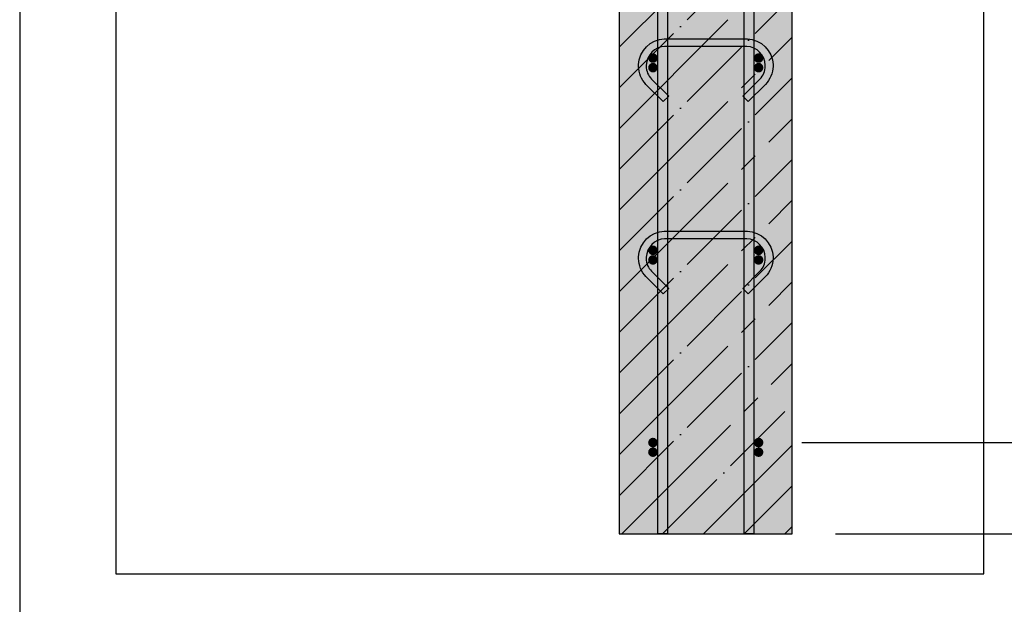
# Model space of a CAD drawing. Header units: millimetres. Extents: x -17997 to 37135, y 45383 to 72408.
# Tile 42 of 67: x 33214 to 34239, y 47473 to 48081. Entities that reach past the tile are written whole.
import ezdxf

# ---------------------------------------------------------------- set-up
doc = ezdxf.new("R2010")
doc.units = ezdxf.units.MM
doc.header["$PDMODE"] = 65
doc.linetypes.add('______11', pattern=[100, 80, -10, 0, -10])
doc.linetypes.add('______5', pattern=[220, 160, -20, 20, -20])
for name, color, linetype, lineweight in [('Standard', 7, 'Continuous', 25), ('Арм.стержн. Арматура края', 96, 'Continuous', 35), ('Арм.стержн. вертикальными 1', 22, 'Continuous', 35), ('Арм.стержн.горизонт. 1', 180, 'Continuous', 35), ('Размерная линия_ общее', 7, 'Continuous', 13)]:
    doc.layers.add(name, color=color, linetype=linetype, lineweight=lineweight)
doc.layers.add('Арм.стержн.Стяжки', color=7, linetype='Continuous', lineweight=35, true_color=0x501e0f)
doc.styles.add('ISOCPEUR', font='ISOCPEUR')
doc.dimstyles.new('DIMSTYLE_3', dxfattribs={"dimtxt": 44, "dimasz": 50, "dimexe": 0, "dimexo": 0, "dimgap": 22, "dimtad": 2, "dimdec": 0, "dimrnd": 5, "dimzin": 12, "dimdsep": 46, "dimtxsty": 'ISOCPEUR', "dimblk1": 'ALL_ML_STRICH', "dimblk2": 'ALL_ML_STRICH', "dimsah": 1, "dimcen": 0, "dimclrd": 7, "dimclre": 256, "dimclrt": 7, "dimadec": 0, "dimazin": 0, "dimtfac": 1, "dimtdec": 0, "dimtix": 1, "dimtmove": 2, "dimatfit": 3, "dimfxl": 0, "dimtzin": 0, "dimlwd": 0, "dimlwe": -3, "dimarcsym": 0})

# ---------------------------------------------------------------- blocks, each defined once
blk = doc.blocks.new('ALL_ML_STRICH')
at = {"color": 0, "linetype": 'ByBlock', "lineweight": -2}
for p, q in [((0, -0.5), (0, 0.5)), ((-0.3, -0.3), (0.3, 0.3)), ((-1, 0), (0.5, 0))]:
    blk.add_line(p, q, dxfattribs=at)
blk = doc.blocks.new('*D101')
at = {"layer": 'DEFPOINTS', "color": 7, "linetype": 'Continuous', "lineweight": 13, "transparency": 33554687}
for p in [(34184.9, 50736), (34062.9, 47546), (34466.9, 47546)]:
    blk.add_point(p, dxfattribs=at)
at = {"layer": 'Размерная линия_ общее', "color": 253, "linetype": 'Continuous', "lineweight": -2, "true_color": 0xa0a0a0, "transparency": 33554687}
for p, q in [((34204.9, 50736), (34466.9, 50736)), ((34082.9, 47546), (34466.9, 47546))]:
    blk.add_line(p, q, dxfattribs=at)
at = {"layer": 'Размерная линия_ общее', "color": 7, "linetype": 'Continuous', "lineweight": -2, "transparency": 33554687}
blk.add_line((34466.9, 47546), (34466.9, 50736), dxfattribs=at)
at = {"layer": 'Размерная линия_ общее', "color": 7, "linetype": 'Continuous', "lineweight": 13, "transparency": 33554687, "xscale": 50, "yscale": 50, "zscale": 50}
for p, rotation in [((34466.9, 50736), 90), ((34466.9, 47546), 270)]:
    blk.add_blockref('ALL_ML_STRICH', p, dxfattribs=dict(at, rotation=rotation))
at = {"layer": 'Размерная линия_ общее', "color": 7, "linetype": 'Continuous', "lineweight": 13, "transparency": 33554687, "insert": (34429.9, 49147.6), "char_height": 44, "width": 176, "attachment_point": 5, "rotation": 90, "style": 'ISOCPEUR'}
blk.add_mtext('\\A1;{3190}', dxfattribs=at)
blk = doc.blocks.new('*D112')
at = {"layer": 'DEFPOINTS', "color": 7, "linetype": 'Continuous', "lineweight": 13, "transparency": 33554687}
for p in [(34007.9, 47641), (34042.9, 47546), (34309.1, 47546)]:
    blk.add_point(p, dxfattribs=at)
at = {"layer": 'Размерная линия_ общее', "color": 253, "linetype": 'Continuous', "lineweight": -2, "true_color": 0xa0a0a0, "transparency": 33554687}
for p, q in [((34027.9, 47641), (34309.1, 47641)), ((34062.9, 47546), (34309.1, 47546))]:
    blk.add_line(p, q, dxfattribs=at)
at = {"layer": 'Размерная линия_ общее', "color": 7, "linetype": 'Continuous', "lineweight": -2, "transparency": 33554687}
blk.add_line((34309.1, 47546), (34309.1, 47641), dxfattribs=at)
at = {"layer": 'Размерная линия_ общее', "color": 7, "linetype": 'Continuous', "lineweight": 13, "transparency": 33554687, "xscale": 50, "yscale": 50, "zscale": 50}
for p, rotation in [((34309.1, 47641), 90), ((34309.1, 47546), 270)]:
    blk.add_blockref('ALL_ML_STRICH', p, dxfattribs=dict(at, rotation=rotation))
at = {"layer": 'Размерная линия_ общее', "color": 7, "linetype": 'Continuous', "lineweight": 13, "transparency": 33554687, "insert": (34272.1, 47470.4), "char_height": 44, "width": 88, "attachment_point": 5, "rotation": 90, "style": 'ISOCPEUR'}
blk.add_mtext('\\A1;{95}', dxfattribs=at)
blk = doc.blocks.new('*D113')
at = {"layer": 'DEFPOINTS', "color": 7, "linetype": 'Continuous', "lineweight": 13, "transparency": 33554687}
for p in [(34007.9, 50641), (34007.9, 47641), (34309.1, 47641)]:
    blk.add_point(p, dxfattribs=at)
at = {"layer": 'Размерная линия_ общее', "color": 253, "linetype": 'Continuous', "lineweight": -2, "true_color": 0xa0a0a0, "transparency": 33554687}
for p, q in [((34027.9, 50641), (34309.1, 50641)), ((34027.9, 47641), (34309.1, 47641))]:
    blk.add_line(p, q, dxfattribs=at)
at = {"layer": 'Размерная линия_ общее', "color": 7, "linetype": 'Continuous', "lineweight": -2, "transparency": 33554687}
blk.add_line((34309.1, 47641), (34309.1, 50641), dxfattribs=at)
at = {"layer": 'Размерная линия_ общее', "color": 7, "linetype": 'Continuous', "lineweight": 13, "transparency": 33554687, "xscale": 50, "yscale": 50, "zscale": 50}
for p, rotation in [((34309.1, 50641), 90), ((34309.1, 47641), 270)]:
    blk.add_blockref('ALL_ML_STRICH', p, dxfattribs=dict(at, rotation=rotation))
at = {"layer": 'Размерная линия_ общее', "color": 7, "linetype": 'Continuous', "lineweight": 13, "transparency": 33554687, "insert": (34250.1, 48993), "char_height": 44, "width": 2.2, "attachment_point": 1, "rotation": 90, "line_spacing_factor": 0.60241, "style": 'ISOCPEUR'}
blk.add_mtext('\\W0.91;15х200=3000', dxfattribs=at)

msp = doc.modelspace()

# ---------------------------------------------------------------- hatches: boundary and pattern name
at = {"layer": 'Standard', "linetype": 'Continuous', "lineweight": -3, "transparency": 33554687}
msp.add_hatch(color=7, dxfattribs=at).paths.add_polyline_path([(34018, 50736), (33838, 50736), (33838, 47546), (34018, 47546)])
at = {"layer": 'Арм.стержн. Арматура края', "linetype": 'Continuous', "lineweight": 50, "transparency": 33554687}
for points in [[(33878, 48031), (33877.6, 48032.9), (33876.5, 48034.5), (33874.9, 48035.6), (33873, 48036), (33871.1, 48035.6), (33869.5, 48034.5), (33868.4, 48032.9), (33868, 48031), (33868.4, 48029), (33869.5, 48027.4), (33871.1, 48026.3), (33873, 48026), (33874.9, 48026.3), (33876.5, 48027.4), (33877.6, 48029)], [(33988, 48031), (33987.6, 48032.9), (33986.5, 48034.5), (33984.9, 48035.6), (33983, 48036), (33981.1, 48035.6), (33979.5, 48034.5), (33978.4, 48032.9), (33978, 48031), (33978.4, 48029), (33979.5, 48027.4), (33981.1, 48026.3), (33983, 48026), (33984.9, 48026.3), (33986.5, 48027.4), (33987.6, 48029)], [(33878, 47831), (33877.6, 47832.9), (33876.5, 47834.5), (33874.9, 47835.6), (33873, 47836), (33871.1, 47835.6), (33869.5, 47834.5), (33868.4, 47832.9), (33868, 47831), (33868.4, 47829), (33869.5, 47827.4), (33871.1, 47826.3), (33873, 47826), (33874.9, 47826.3), (33876.5, 47827.4), (33877.6, 47829)], [(33988, 47831), (33987.6, 47832.9), (33986.5, 47834.5), (33984.9, 47835.6), (33983, 47836), (33981.1, 47835.6), (33979.5, 47834.5), (33978.4, 47832.9), (33978, 47831), (33978.4, 47829), (33979.5, 47827.4), (33981.1, 47826.3), (33983, 47826), (33984.9, 47826.3), (33986.5, 47827.4), (33987.6, 47829)], [(33878, 47631), (33877.6, 47632.9), (33876.5, 47634.5), (33874.9, 47635.6), (33873, 47636), (33871.1, 47635.6), (33869.5, 47634.5), (33868.4, 47632.9), (33868, 47631), (33868.4, 47629), (33869.5, 47627.4), (33871.1, 47626.3), (33873, 47626), (33874.9, 47626.3), (33876.5, 47627.4), (33877.6, 47629)], [(33988, 47631), (33987.6, 47632.9), (33986.5, 47634.5), (33984.9, 47635.6), (33983, 47636), (33981.1, 47635.6), (33979.5, 47634.5), (33978.4, 47632.9), (33978, 47631), (33978.4, 47629), (33979.5, 47627.4), (33981.1, 47626.3), (33983, 47626), (33984.9, 47626.3), (33986.5, 47627.4), (33987.6, 47629)]]:
    msp.add_hatch(color=4, dxfattribs=at).paths.add_polyline_path(points)
at = {"layer": 'Арм.стержн.горизонт. 1', "linetype": 'Continuous', "lineweight": 50, "transparency": 33554687}
for points in [[(33878, 48041), (33877.6, 48042.9), (33876.5, 48044.5), (33874.9, 48045.6), (33873, 48046), (33871.1, 48045.6), (33869.5, 48044.5), (33868.4, 48042.9), (33868, 48041), (33868.4, 48039), (33869.5, 48037.4), (33871.1, 48036.3), (33873, 48036), (33874.9, 48036.3), (33876.5, 48037.4), (33877.6, 48039)], [(33988, 48041), (33987.6, 48042.9), (33986.5, 48044.5), (33984.9, 48045.6), (33983, 48046), (33981.1, 48045.6), (33979.5, 48044.5), (33978.4, 48042.9), (33978, 48041), (33978.4, 48039), (33979.5, 48037.4), (33981.1, 48036.3), (33983, 48036), (33984.9, 48036.3), (33986.5, 48037.4), (33987.6, 48039)], [(33878, 47841), (33877.6, 47842.9), (33876.5, 47844.5), (33874.9, 47845.6), (33873, 47846), (33871.1, 47845.6), (33869.5, 47844.5), (33868.4, 47842.9), (33868, 47841), (33868.4, 47839), (33869.5, 47837.4), (33871.1, 47836.3), (33873, 47836), (33874.9, 47836.3), (33876.5, 47837.4), (33877.6, 47839)], [(33988, 47841), (33987.6, 47842.9), (33986.5, 47844.5), (33984.9, 47845.6), (33983, 47846), (33981.1, 47845.6), (33979.5, 47844.5), (33978.4, 47842.9), (33978, 47841), (33978.4, 47839), (33979.5, 47837.4), (33981.1, 47836.3), (33983, 47836), (33984.9, 47836.3), (33986.5, 47837.4), (33987.6, 47839)], [(33878, 47641), (33877.6, 47642.9), (33876.5, 47644.5), (33874.9, 47645.6), (33873, 47646), (33871.1, 47645.6), (33869.5, 47644.5), (33868.4, 47642.9), (33868, 47641), (33868.4, 47639), (33869.5, 47637.4), (33871.1, 47636.3), (33873, 47636), (33874.9, 47636.3), (33876.5, 47637.4), (33877.6, 47639)], [(33988, 47641), (33987.6, 47642.9), (33986.5, 47644.5), (33984.9, 47645.6), (33983, 47646), (33981.1, 47645.6), (33979.5, 47644.5), (33978.4, 47642.9), (33978, 47641), (33978.4, 47639), (33979.5, 47637.4), (33981.1, 47636.3), (33983, 47636), (33984.9, 47636.3), (33986.5, 47637.4), (33987.6, 47639)]]:
    msp.add_hatch(color=4, dxfattribs=at).paths.add_polyline_path(points)

# ---------------------------------------------------------------- linework, layer by layer
at = {"layer": 'Standard', "color": 52, "linetype": 'Continuous', "lineweight": -3, "transparency": 33554687}
for p, q in [((33313.7, 50997.7), (33313.7, 47504.4)), ((33313.7, 50997.7), (33313.7, 47504.4)), ((34217.5, 47504.4), (34217.5, 50997.7)), ((34217.5, 47504.4), (34217.5, 50997.7)), ((33313.7, 47504.4), (34217.5, 47504.4)), ((33313.7, 47504.4), (34217.5, 47504.4))]:
    msp.add_line(p, q, dxfattribs=at)
at = {"layer": 'Standard', "color": 7, "linetype": 'Continuous', "lineweight": 25, "transparency": 33554687}
for p, q in [((33838, 50736), (33838, 47546)), ((34018, 47546), (34018, 50736)), ((33838, 47546), (34018, 47546))]:
    msp.add_line(p, q, dxfattribs=at)
at = {"layer": 'Standard', "color": 7, "linetype": '______5', "lineweight": -3, "transparency": 33554687}
for p, q in [((33838, 48052.4), (34018, 48232.4)), ((33838, 47967.5), (34018, 48147.5)), ((33838, 47882.7), (34018, 48062.7)), ((33838, 47797.8), (34018, 47977.8)), ((33838, 47713), (34018, 47893)), ((33838, 47628.1), (34018, 47808.1)), ((33840.6, 47546), (34018, 47723.3)), ((33925.5, 47546), (34018, 47638.4)), ((34010.3, 47546), (34018, 47553.6))]:
    msp.add_line(p, q, dxfattribs=at)
at = {"layer": 'Standard', "color": 7, "linetype": '______11', "lineweight": -3, "transparency": 33554687}
for p, q in [((33838, 48010), (34018, 48190)), ((33838, 47925.1), (34018, 48105.1)), ((33838, 47840.3), (34018, 48020.3)), ((33838, 47755.4), (34018, 47935.4)), ((33838, 47670.6), (34018, 47850.6)), ((33838, 47585.7), (34018, 47765.7)), ((33883.1, 47546), (34018, 47680.9)), ((33967.9, 47546), (34018, 47596))]:
    msp.add_line(p, q, dxfattribs=at)
at = {"layer": 'Standard', "color": 7, "linetype": 'Continuous', "lineweight": 25, "transparency": 33554687}
msp.add_lwpolyline([(33213.7, 47404.4), (34317.5, 47404.4), (34317.5, 51097.7), (33213.7, 51097.7), (33213.7, 47404.4)], dxfattribs=at)
at = {"layer": 'Арм.стержн. вертикальными 1', "color": 4, "linetype": 'Continuous', "lineweight": 25, "transparency": 33554687}
for points in [[(33878, 47546), (33878, 50836.9), (33877.4, 50841.4), (33875.9, 50846), (33873.5, 50850.2), (33870.7, 50853.6), (33867.2, 50856.5), (33863, 50858.8), (33858.5, 50860.3), (33854, 50861), (33583, 50861), (33583, 50871), (33854.6, 50871), (33860.7, 50870.1), (33867.1, 50868), (33872.9, 50864.7), (33877.8, 50860.7), (33881.8, 50855.9), (33885, 50850.1), (33887.1, 50843.7), (33888, 50837.6), (33888, 47546), (33878, 47546)], [(33878, 47546), (33878, 50836.9), (33877.4, 50841.4), (33875.9, 50846), (33873.5, 50850.2), (33870.7, 50853.6), (33867.2, 50856.5), (33863, 50858.8), (33858.5, 50860.3), (33854, 50861), (33583, 50861), (33583, 50871), (33854.6, 50871), (33860.7, 50870.1), (33867.1, 50868), (33872.9, 50864.7), (33877.8, 50860.7), (33881.8, 50855.9), (33885, 50850.1), (33887.1, 50843.7), (33888, 50837.6), (33888, 47546), (33878, 47546)], [(33968, 47546), (33968, 50837.6), (33968.8, 50843.7), (33970.9, 50850.1), (33974.2, 50855.9), (33978.2, 50860.7), (33983, 50864.7), (33988.9, 50868), (33995.2, 50870.1), (34001.3, 50871), (34222.5, 50871), (34222.5, 50861), (34002, 50861), (33997.5, 50860.3), (33992.9, 50858.8), (33988.7, 50856.5), (33985.3, 50853.6), (33982.5, 50850.2), (33980.1, 50846), (33978.6, 50841.4), (33978, 50836.9), (33978, 47546), (33968, 47546)], [(33968, 47546), (33968, 50837.6), (33968.8, 50843.7), (33970.9, 50850.1), (33974.2, 50855.9), (33978.2, 50860.7), (33983, 50864.7), (33988.9, 50868), (33995.2, 50870.1), (34001.3, 50871), (34222.5, 50871), (34222.5, 50861), (34002, 50861), (33997.5, 50860.3), (33992.9, 50858.8), (33988.7, 50856.5), (33985.3, 50853.6), (33982.5, 50850.2), (33980.1, 50846), (33978.6, 50841.4), (33978, 50836.9), (33978, 47546), (33968, 47546)]]:
    msp.add_lwpolyline(points, dxfattribs=at)
at = {"layer": 'Арм.стержн.горизонт. 1', "color": 52, "linetype": 'Continuous', "lineweight": 25, "transparency": 33554687}
for p, q in [((33838, 47546), (33838, 47546)), ((34018, 47546), (34018, 47546))]:
    msp.add_line(p, q, dxfattribs=at)
at = {"layer": 'Арм.стержн.Стяжки', "color": 40, "linetype": 'Continuous', "lineweight": 25, "transparency": 33554687}
for points in [[(33883.8, 47995.6), (33865.7, 48013.6), (33864.1, 48015.5), (33862.5, 48017.6), (33861.2, 48019.9), (33860.1, 48022.2), (33859.2, 48024.7), (33858.6, 48027.2), (33858.2, 48029.8), (33858, 48032.3), (33858, 48034.3), (33858.7, 48039.2), (33860.3, 48044.2), (33863, 48048.9), (33866.2, 48052.8), (33870, 48056), (33874.7, 48058.6), (33879.8, 48060.3), (33884.7, 48061), (33971.3, 48061), (33976.2, 48060.3), (33981.3, 48058.6), (33985.9, 48056), (33989.8, 48052.8), (33993, 48048.9), (33995.6, 48044.2), (33997.3, 48039.2), (33998, 48034.3), (33998, 48032.3), (33997.8, 48029.8), (33997.4, 48027.2), (33996.7, 48024.7), (33995.9, 48022.2), (33994.8, 48019.9), (33993.4, 48017.6), (33991.9, 48015.5), (33990.3, 48013.6), (33972.2, 47995.6), (33966.5, 48001.2), (33984.4, 48019.1), (33985.6, 48020.5), (33986.7, 48022), (33987.7, 48023.6), (33988.5, 48025.3), (33989.1, 48027), (33989.6, 48028.8), (33989.9, 48030.7), (33990, 48032.6), (33990, 48033.7), (33989.5, 48037.3), (33988.3, 48041), (33986.4, 48044.4), (33984.1, 48047.1), (33981.4, 48049.4), (33978, 48051.2), (33974.4, 48052.5), (33970.8, 48053), (33885.2, 48053), (33881.6, 48052.5), (33877.9, 48051.2), (33874.6, 48049.4), (33871.9, 48047.1), (33869.6, 48044.4), (33867.7, 48041), (33866.5, 48037.3), (33866, 48033.7), (33866, 48032.6), (33866.1, 48030.7), (33866.4, 48028.8), (33866.9, 48027), (33867.5, 48025.3), (33868.3, 48023.6), (33869.2, 48022), (33870.3, 48020.5), (33871.6, 48019.1), (33889.4, 48001.2), (33883.8, 47995.6)], [(33883.8, 47795.6), (33865.7, 47813.6), (33864.1, 47815.5), (33862.5, 47817.6), (33861.2, 47819.9), (33860.1, 47822.2), (33859.2, 47824.7), (33858.6, 47827.2), (33858.2, 47829.8), (33858, 47832.3), (33858, 47834.3), (33858.7, 47839.2), (33860.3, 47844.2), (33863, 47848.9), (33866.2, 47852.8), (33870, 47856), (33874.7, 47858.6), (33879.8, 47860.3), (33884.7, 47861), (33971.3, 47861), (33976.2, 47860.3), (33981.3, 47858.6), (33985.9, 47856), (33989.8, 47852.8), (33993, 47848.9), (33995.6, 47844.2), (33997.3, 47839.2), (33998, 47834.3), (33998, 47832.3), (33997.8, 47829.8), (33997.4, 47827.2), (33996.7, 47824.7), (33995.9, 47822.2), (33994.8, 47819.9), (33993.4, 47817.6), (33991.9, 47815.5), (33990.3, 47813.6), (33972.2, 47795.6), (33966.5, 47801.2), (33984.4, 47819.1), (33985.6, 47820.5), (33986.7, 47822), (33987.7, 47823.6), (33988.5, 47825.3), (33989.1, 47827), (33989.6, 47828.8), (33989.9, 47830.7), (33990, 47832.6), (33990, 47833.7), (33989.5, 47837.3), (33988.3, 47841), (33986.4, 47844.4), (33984.1, 47847.1), (33981.4, 47849.4), (33978, 47851.2), (33974.4, 47852.5), (33970.8, 47853), (33885.2, 47853), (33881.6, 47852.5), (33877.9, 47851.2), (33874.6, 47849.4), (33871.9, 47847.1), (33869.6, 47844.4), (33867.7, 47841), (33866.5, 47837.3), (33866, 47833.7), (33866, 47832.6), (33866.1, 47830.7), (33866.4, 47828.8), (33866.9, 47827), (33867.5, 47825.3), (33868.3, 47823.6), (33869.2, 47822), (33870.3, 47820.5), (33871.6, 47819.1), (33889.4, 47801.2), (33883.8, 47795.6)], [(33883.8, 47795.6), (33865.7, 47813.6), (33864.1, 47815.5), (33862.5, 47817.6), (33861.2, 47819.9), (33860.1, 47822.2), (33859.2, 47824.7), (33858.6, 47827.2), (33858.2, 47829.8), (33858, 47832.3), (33858, 47834.3), (33858.7, 47839.2), (33860.3, 47844.2), (33863, 47848.9), (33866.2, 47852.8), (33870, 47856), (33874.7, 47858.6), (33879.8, 47860.3), (33884.7, 47861), (33971.3, 47861), (33976.2, 47860.3), (33981.3, 47858.6), (33985.9, 47856), (33989.8, 47852.8), (33993, 47848.9), (33995.6, 47844.2), (33997.3, 47839.2), (33998, 47834.3), (33998, 47832.3), (33997.8, 47829.8), (33997.4, 47827.2), (33996.7, 47824.7), (33995.9, 47822.2), (33994.8, 47819.9), (33993.4, 47817.6), (33991.9, 47815.5), (33990.3, 47813.6), (33972.2, 47795.6), (33966.5, 47801.2), (33984.4, 47819.1), (33985.6, 47820.5), (33986.7, 47822), (33987.7, 47823.6), (33988.5, 47825.3), (33989.1, 47827), (33989.6, 47828.8), (33989.9, 47830.7), (33990, 47832.6), (33990, 47833.7), (33989.5, 47837.3), (33988.3, 47841), (33986.4, 47844.4), (33984.1, 47847.1), (33981.4, 47849.4), (33978, 47851.2), (33974.4, 47852.5), (33970.8, 47853), (33885.2, 47853), (33881.6, 47852.5), (33877.9, 47851.2), (33874.6, 47849.4), (33871.9, 47847.1), (33869.6, 47844.4), (33867.7, 47841), (33866.5, 47837.3), (33866, 47833.7), (33866, 47832.6), (33866.1, 47830.7), (33866.4, 47828.8), (33866.9, 47827), (33867.5, 47825.3), (33868.3, 47823.6), (33869.2, 47822), (33870.3, 47820.5), (33871.6, 47819.1), (33889.4, 47801.2), (33883.8, 47795.6)]]:
    msp.add_lwpolyline(points, dxfattribs=at)

# ---------------------------------------------------------------- dimensions: what is measured, and where the dimension line sits
at = {"layer": 'Размерная линия_ общее', "color": 7, "linetype": 'Continuous', "lineweight": 13, "transparency": 33554687}
for base, p1, p2, picture, middle in [((34466.9, 50736), (34082.9, 47546), (34204.9, 50736), '*D101', (34429.9, 49147.6)), ((34309.1, 47641), (34062.9, 47546), (34027.9, 47641), '*D112', (34272.1, 47470.4))]:
    dim = msp.add_linear_dim(base=base, p1=p1, p2=p2, angle=90, dimstyle='DIMSTYLE_3', override={"dimpost": '<>', "dimclrd": 7, "dimclre": 253, "dimclrt": 7, "dimlwd": 0, "dimlwe": 65533}, dxfattribs=at)
    dim.commit()
    dim.dimension.update_dxf_attribs({"geometry": picture, "text_midpoint": middle, "dimtype": 160})
dim = msp.add_linear_dim(base=(34309.1, 50641), p1=(34027.9, 47641), p2=(34027.9, 50641), angle=90, text='\\W0.91;15х200=3000', dimstyle='DIMSTYLE_3', override={"dimpost": '<>', "dimclrd": 7, "dimclre": 253, "dimclrt": 7, "dimlwd": 0, "dimlwe": 65533}, dxfattribs=at)
dim.commit()
dim.dimension.update_dxf_attribs({"geometry": '*D113', "text_midpoint": (34287.1, 49141), "dimtype": 160})

doc.saveas('drawing.dxf')
